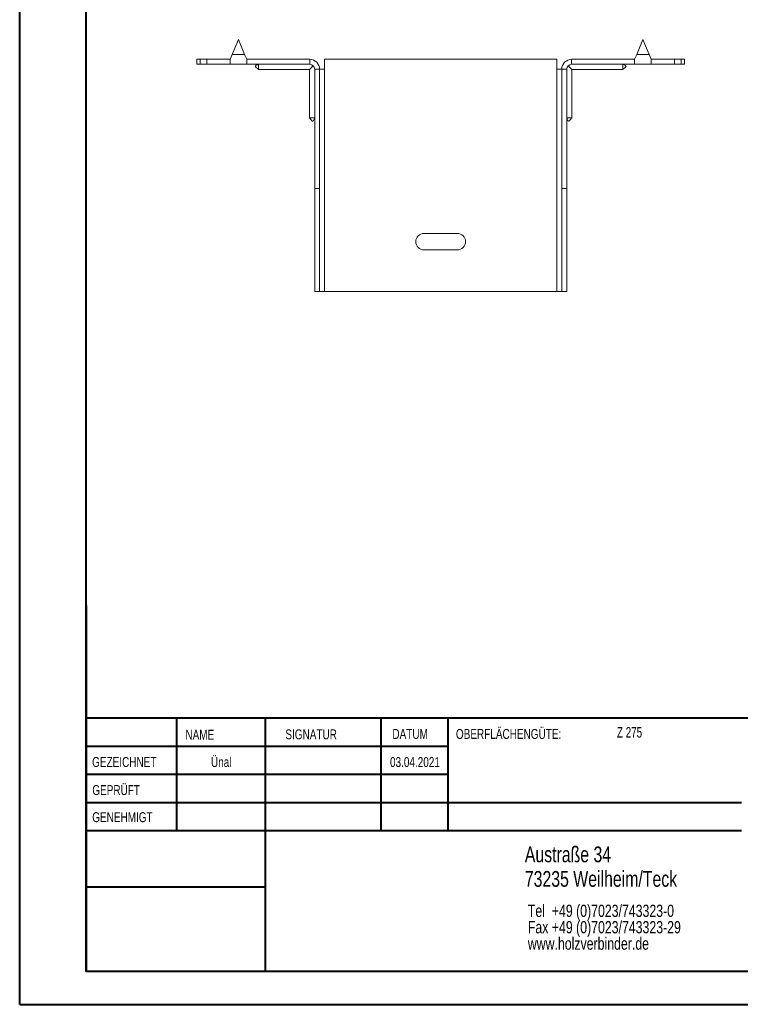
# Model space of a CAD drawing. Header units: millimetres. Extents: x 0 to 210, y 0 to 297.
# Tile 1 of 6: x 0 to 109, y 0 to 149. Entities that reach past the tile are written whole.
import ezdxf

# ---------------------------------------------------------------- set-up
doc = ezdxf.new("R2010")
doc.units = ezdxf.units.MM
doc.styles.add('SLDTEXTSTYLE0', font='TXT', dxfattribs={"width": 0.75})
doc.styles.add('SLDTEXTSTYLE2', font='TXT', dxfattribs={"width": 0.7})

# ---------------------------------------------------------------- blocks, each defined once
blk = doc.blocks.new('SW_NOTE_0')
at = {"color": 0, "linetype": 'Continuous', "lineweight": 0, "char_height": 1.8521, "attachment_point": 1, "style": 'SLDTEXTSTYLE0'}
for s, insert in [('Tel  +49 (0)7023/743323-0', (0, 2.39)), ('Fax +49 (0)7023/743323-29', (0, -0.08)), ('www.holzverbinder.de', (0, -2.55))]:
    blk.add_mtext(s, dxfattribs=dict(at, insert=insert))

msp = doc.modelspace()

# ---------------------------------------------------------------- linework, layer by layer
at = {"color": 7, "linetype": 'Continuous', "lineweight": 40}
for p, q in [((0.08, 0.21), (0.08, 297.21)), ((10.08, 5.21), (10.08, 292.21)), ((10.11, 60.37), (10.11, 5.12)), ((205.08, 43.37), (10.11, 43.37)), ((23.71, 43.37), (23.71, 26.37)), ((37.1, 43.37), (37.1, 5.12)), ((54.51, 43.37), (54.51, 26.37)), ((64.71, 26.37), (64.71, 43.37)), ((64.71, 39.1), (10.11, 39.1)), ((64.71, 34.87), (10.11, 34.87)), ((108.91, 30.62), (10.11, 30.62)), ((108.91, 26.37), (10.11, 26.37)), ((37.1, 17.87), (10.11, 17.87)), ((10.11, 13.71), (10.08, 13.71)), ((10.11, 9.46), (10.08, 9.46)), ((10.08, 5.21), (205.08, 5.21)), ((0.08, 0.21), (210.08, 0.21))]:
    msp.add_line(p, q, dxfattribs=at)
at = {"color": 7, "linetype": 'Continuous', "lineweight": 15}
for p, q in [((33.06, 145.74), (32.12, 143.49)), ((34, 143.49), (33.06, 145.74)), ((94.06, 145.74), (93.12, 143.49)), ((95, 143.49), (94.06, 145.74)), ((26.81, 142.74), (26.81, 141.99)), ((26.81, 142.74), (27.31, 142.74)), ((27.31, 142.74), (27.31, 141.99)), ((27.31, 142.74), (28.31, 142.74)), ((28.31, 141.99), (28.31, 142.74)), ((31.81, 142.74), (28.31, 142.74)), ((32.12, 143.49), (31.81, 142.74)), ((31.81, 142.74), (31.81, 141.99)), ((32.12, 143.49), (34, 143.49)), ((34.31, 142.74), (34, 143.49)), ((34.31, 141.99), (34.31, 142.74)), ((43.81, 142.74), (34.31, 142.74)), ((43.81, 141.99), (43.81, 142.74)), ((46.06, 141.24), (46.06, 142.74)), ((81.06, 142.74), (46.06, 142.74)), ((81.06, 142.74), (81.06, 141.24)), ((83.31, 141.99), (83.31, 142.74)), ((83.31, 142.74), (92.81, 142.74)), ((93.12, 143.49), (92.81, 142.74)), ((92.81, 142.74), (92.81, 141.99)), ((93.12, 143.49), (95, 143.49)), ((95.31, 142.74), (95, 143.49)), ((95.31, 141.99), (95.31, 142.74)), ((95.31, 142.74), (98.81, 142.74)), ((98.81, 141.99), (98.81, 142.74)), ((98.81, 142.74), (99.81, 142.74)), ((99.81, 141.99), (99.81, 142.74)), ((99.81, 142.74), (100.31, 142.74)), ((100.31, 141.99), (100.31, 142.74)), ((27.31, 141.99), (26.81, 141.99)), ((28.31, 141.99), (27.31, 141.99)), ((31.81, 141.99), (28.31, 141.99)), ((31.81, 141.99), (34.31, 141.99)), ((43.81, 141.99), (34.31, 141.99)), ((36.11, 141.19), (43.76, 141.19)), ((43.76, 141.19), (44.34, 141.77)), ((43.76, 141.19), (43.76, 133.93)), ((44.56, 141.24), (45.31, 141.24)), ((44.56, 123.24), (44.56, 141.24)), ((45.31, 123.24), (45.31, 141.24)), ((45.31, 141.24), (46.06, 141.24)), ((46.06, 107.74), (46.06, 141.24)), ((81.06, 141.24), (81.06, 107.74)), ((81.06, 141.24), (81.81, 141.24)), ((82.56, 141.24), (81.81, 141.24)), ((81.81, 123.24), (81.81, 141.24)), ((82.56, 123.24), (82.56, 141.24)), ((82.78, 141.77), (83.36, 141.19)), ((83.31, 141.99), (92.81, 141.99)), ((83.36, 141.19), (91.01, 141.19)), ((83.36, 133.93), (83.36, 141.19)), ((92.81, 141.99), (95.31, 141.99)), ((95.31, 141.99), (98.81, 141.99)), ((99.81, 141.99), (98.81, 141.99)), ((100.31, 141.99), (99.81, 141.99)), ((45.31, 123.24), (44.56, 123.24)), ((44.56, 107.74), (44.56, 123.24)), ((45.31, 107.74), (45.31, 123.24)), ((81.81, 123.24), (82.56, 123.24)), ((81.81, 107.74), (81.81, 123.24)), ((82.56, 107.74), (82.56, 123.24)), ((66.06, 116.49), (61.06, 116.49)), ((61.06, 113.99), (66.06, 113.99)), ((45.31, 107.74), (44.56, 107.74)), ((45.31, 107.74), (46.06, 107.74)), ((46.06, 107.74), (81.06, 107.74)), ((81.06, 107.74), (81.81, 107.74)), ((81.81, 107.74), (82.56, 107.74))]:
    msp.add_line(p, q, dxfattribs=at)
at = {"color": 7, "linetype": 'Continuous', "lineweight": 0}
for p, q in [((64.71, 39.12), (10.11, 39.12)), ((23.71, 5.21), (23.71, 5.12)), ((54.51, 5.21), (54.51, 5.12))]:
    msp.add_line(p, q, dxfattribs=at)
at = {"color": 7, "linetype": 'Continuous', "lineweight": 15}
for centre, radius, start, end in [((43.81, 141.24), 1.5, 0, 90), ((83.31, 141.24), 1.5, 90, 180), ((43.81, 141.24), 0.75, 0, 90), ((83.31, 141.24), 0.75, 90, 180), ((61.06, 115.24), 1.25, 90, 270), ((66.06, 115.24), 1.25, 270, 90)]:
    msp.add_arc(centre, radius, start, end, dxfattribs=at)
for points, knots in [([(36.11, 141.99), (35.99, 141.95), (35.82, 141.89), (35.66, 141.79), (35.62, 141.72), (35.61, 141.69), (35.61, 141.65), (35.62, 141.61), (35.69, 141.53), (35.86, 141.4), (36.01, 141.27), (36.11, 141.18)], [0, 0, 0, 0, 0.285501, 0.392615, 0.433608, 0.452355, 0.47104, 0.511905, 0.562272, 0.6953, 1, 1, 1, 1]), ([(36.11, 141.99), (36.11, 141.91), (36.11, 141.72), (36.11, 141.45), (36.11, 141.26), (36.11, 141.18), (36.11, 141.2), (36.11, 141.2)], [0, 0, 0, 0, 0.176999, 0.437532, 0.698072, 0.958616, 1, 1, 1, 1]), ([(91, 141.18), (91.09, 141.26), (91.22, 141.37), (91.39, 141.5), (91.48, 141.59), (91.51, 141.65), (91.51, 141.69), (91.5, 141.72), (91.47, 141.77), (91.32, 141.89), (91.15, 141.95), (91.01, 141.99)], [0, 0, 0, 0, 0.256731, 0.386951, 0.489173, 0.528771, 0.547318, 0.566205, 0.608673, 0.662214, 1, 1, 1, 1]), ([(91.01, 141.99), (91.01, 141.91), (91.01, 141.72), (91.01, 141.45), (91.01, 141.26), (91.01, 141.18), (91.01, 141.2), (91.01, 141.2)], [0, 0, 0, 0, 0.176999, 0.437532, 0.698072, 0.958616, 1, 1, 1, 1]), ([(43.75, 133.93), (43.83, 133.85), (43.94, 133.72), (44.07, 133.54), (44.15, 133.45), (44.22, 133.43), (44.25, 133.43), (44.29, 133.43), (44.33, 133.46), (44.46, 133.61), (44.51, 133.78), (44.56, 133.93)], [0, 0, 0, 0, 0.256731, 0.386951, 0.489173, 0.528771, 0.547318, 0.566205, 0.608673, 0.662214, 1, 1, 1, 1]), ([(43.77, 133.93), (43.77, 133.93), (43.78, 133.93), (43.95, 133.93), (44.17, 133.93), (44.38, 133.93), (44.5, 133.93), (44.56, 133.93)], [0, 0, 0, 0, 0.217783, 0.478083, 0.738383, 0.867316, 1, 1, 1, 1]), ([(82.56, 133.93), (82.6, 133.81), (82.66, 133.64), (82.76, 133.48), (82.83, 133.43), (82.86, 133.43), (82.9, 133.43), (82.94, 133.44), (83.02, 133.51), (83.15, 133.68), (83.28, 133.83), (83.37, 133.93)], [0, 0, 0, 0, 0.2855011, 0.3926152, 0.4336078, 0.4523546, 0.4710404, 0.511905, 0.562272, 0.6952998, 1, 1, 1, 1]), ([(83.35, 133.93), (83.34, 133.93), (83.33, 133.93), (83.17, 133.93), (82.95, 133.93), (82.74, 133.93), (82.62, 133.93), (82.56, 133.93)], [0, 0, 0, 0, 0.217783, 0.478083, 0.738383, 0.867316, 1, 1, 1, 1])]:
    msp.add_open_spline(points, degree=3, knots=knots, dxfattribs=at)

# ---------------------------------------------------------------- block references
at = {"color": 7, "linetype": 'Continuous', "lineweight": 0}
msp.add_blockref('SW_NOTE_0', (76.7, 12.85), dxfattribs=at)

# ---------------------------------------------------------------- texts
for s, insert, char_height, attachment_point, style in [('NAME', (25.07, 41.62), 1.5, 1, 'SLDTEXTSTYLE0'), ('SIGNATUR', (40.14, 41.68), 1.5, 1, 'SLDTEXTSTYLE0'), ('DATUM', (56.28, 41.74), 1.5, 1, 'SLDTEXTSTYLE0'), ('OBERFLÄCHENGÜTE:', (65.86, 41.74), 1.5, 1, 'SLDTEXTSTYLE0'), ('Z 275', (90.14, 42.03), 1.587, 1, 'SLDTEXTSTYLE2'), ('GEZEICHNET', (11, 37.51), 1.5, 1, 'SLDTEXTSTYLE0'), ('Ünal', (30.47, 37.5), 1.499, 2, 'SLDTEXTSTYLE0'), ('03.04.2021', (59.68, 37.5), 1.499, 2, 'SLDTEXTSTYLE0'), ('GEPRÜFT', (11.03, 33.28), 1.5, 1, 'SLDTEXTSTYLE0'), ('GENEHMIGT', (11.02, 29.19), 1.5, 1, 'SLDTEXTSTYLE0'), ('Austraße 34', (76.25, 24.02), 2.3813, 1, 'SLDTEXTSTYLE0'), ('73235 Weilheim/Teck', (76.25, 20.32), 2.3813, 1, 'SLDTEXTSTYLE0')]:
    msp.add_mtext(s, dxfattribs=dict(at, insert=insert, char_height=char_height, attachment_point=attachment_point, style=style))

doc.saveas('drawing.dxf')
